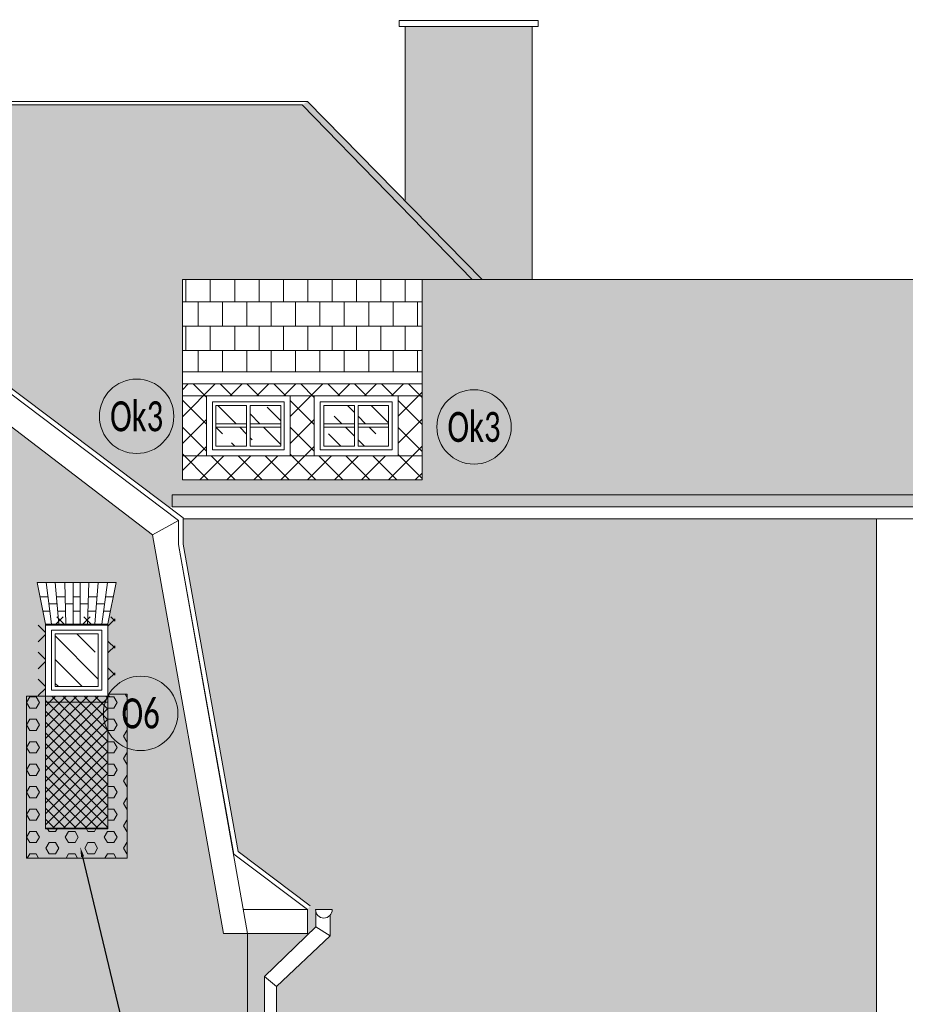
# Model space of a CAD drawing. Header units: millimetres. Extents: x 284606 to 569416, y -192995 to -95103.
# Tile 154 of 178: x 304715 to 305453, y -98427 to -97606. Entities that reach past the tile are written whole.
import ezdxf
from ezdxf import colors
from ezdxf.entities.mleader import LeaderData, LeaderLine
from ezdxf.enums import TextEntityAlignment as Align
from ezdxf.math import Vec2, Vec3

# ---------------------------------------------------------------- set-up
doc = ezdxf.new("R2010")
doc.units = ezdxf.units.MM
doc.layers.get('0').update_dxf_attribs({"lineweight": 0})
for name, color, linetype, lineweight in [('!STR_Elewacje 0.15', 10, 'Continuous', 15), ('!STR_Konstrukcja 0.20', 200, 'Continuous', 20), ('!STR_Kreskowanie', 253, 'Continuous', 5), ('!STR_Ocieplenie 0.05', 1, 'Continuous', 5), ('!STR_Opisy 0.09', 8, 'Continuous', 9), ('!STR_Stolarka okienna', 72, 'Continuous', 15), ('!STR_Wymiarowanie', 254, 'Continuous', 9), ('EKO Opisy 0.09', 8, 'Continuous', 9)]:
    doc.layers.add(name, color=color, linetype=linetype, lineweight=lineweight)
doc.layers.add('!STR_Kreskowanie ścian', color=7, linetype='Continuous', lineweight=5, true_color=0xa6a6a6)
doc.styles.add('EKO 1-10', font='romans.shx', dxfattribs={"width": 0.8, "height": 15})
doc.styles.add('EKO CM 1-50', font='calibri.ttf', dxfattribs={"width": 0.8, "height": 12.5})
doc.styles.add('j-romans', font='romans.shx', dxfattribs={"width": 0.7})
doc.dimstyles.new('EKO wymiar 1-10', dxfattribs={"dimtxt": 15, "dimasz": 8, "dimexe": 15, "dimexo": 15, "dimgap": 5, "dimtad": 1, "dimdec": 0, "dimtxsty": 'EKO 1-10', "dimblk": 'ARCHTICK', "dimcen": 10, "dimdle": 15, "dimclrd": 256, "dimclre": 256, "dimclrt": 256, "dimazin": 2, "dimtfac": 1, "dimtdec": 0, "dimtmove": 2, "dimatfit": 3, "dimldrblk": 'ARCHTICK', "dimfxl": 15, "dimfxlon": 1, "dimlwd": -1, "dimlwe": -1, "dimarcsym": 0})
pattern_1 = [(0, (11300.432, 0), (0, 8.128), []), (90, (11300.432, 0), (-8.128, 8.128), [8.128, -8.128])]
pattern_2 = [(0, (11300.432, 0), (0, 20.32), []), (90, (11300.432, 0), (-10.16, 20.32), [20.32, -20.32])]

# ---------------------------------------------------------------- blocks, each defined once
blk = doc.blocks.new('_ArchTick')
at = {"color": 0, "linetype": 'ByBlock', "const_width": 0.15}
blk.add_lwpolyline([(-0.5, -0.5), (0.5, 0.5)], dxfattribs=at)
blk = doc.blocks.new('*D547')
at = {"layer": '!STR_Wymiarowanie', "ltscale": 1.5, "transparency": 16777216}
for p, q in [((305483.49, -98692.57), (305483.49, -98006.75)), ((305468.49, -98021.75), (305498.49, -98021.75)), ((305468.49, -98677.57), (305498.49, -98677.57))]:
    blk.add_line(p, q, dxfattribs=at)
at = {"layer": 'Defpoints', "color": 0, "ltscale": 1.5, "transparency": 16777216}
for p in [(305396.72, -98021.75), (305483.49, -98021.75), (305435.12, -98677.57)]:
    blk.add_point(p, dxfattribs=at)
at = {"layer": '!STR_Wymiarowanie', "ltscale": 1.5, "transparency": 16777216, "xscale": 8, "yscale": 8, "zscale": 8}
for p, rotation in [((305483.49, -98021.75), 90), ((305483.49, -98677.57), 270)]:
    blk.add_blockref('_ArchTick', p, dxfattribs=dict(at, rotation=rotation))
at = {"layer": '!STR_Wymiarowanie', "ltscale": 1.5, "transparency": 16777216, "insert": (305470.99, -98349.66), "char_height": 15, "attachment_point": 5, "rotation": 90, "style": 'EKO 1-10'}
blk.add_mtext('656', dxfattribs=at)
blk = doc.blocks.new('KÓLKO')
at = {"layer": '!STR_Opisy 0.09'}
blk.add_circle((0, -15.51), 15.51, dxfattribs=at)
at = {"layer": '!STR_Opisy 0.09', "style": 'EKO 1-10', "width": 0.8}
blk.add_attdef('NR', text='', height=15, dxfattribs=at).set_placement((0, -15.51), align=Align.MIDDLE_CENTER)

msp = doc.modelspace()

# ---------------------------------------------------------------- hatches: boundary and pattern name
at = {"layer": '!STR_Kreskowanie', "ltscale": 0.3}
h = msp.add_hatch(dxfattribs=at)
h.set_pattern_fill('GOST_WOOD', color=256, scale=7, angle=45)
h.set_pattern_definition([(135, (11383.66, 2370.476), (29.698485, 29.698485), [70, -14]), (135, (11403.46, 2370.476), (29.698485, 29.698485), [42, -10.5, 21, -10.5]), (135, (11428.21, 2365.526), (29.698485, 29.698485), [70, -14])])
h.paths.add_polyline_path([(304906.84, -97927.29), (304932.34, -97927.29), (304932.34, -97942.41), (304906.84, -97942.41)])
h.paths.add_polyline_path([(304878.34, -97927.29), (304903.84, -97927.29), (304903.84, -97942.41), (304878.34, -97942.41)])
h.paths.add_polyline_path([(304878.34, -97945.41), (304903.84, -97945.41), (304903.84, -97961.29), (304878.34, -97961.29)])
h.paths.add_polyline_path([(304906.84, -97945.41), (304932.34, -97945.41), (304932.34, -97961.29), (304906.84, -97961.29)])
h = msp.add_hatch(dxfattribs=at)
h.set_pattern_fill('GOST_WOOD', color=256, scale=7, angle=45)
h.set_pattern_definition([(135, (11293.66, 2370.476), (29.698485, 29.698485), [70, -14]), (135, (11313.46, 2370.476), (29.698485, 29.698485), [42, -10.5, 21, -10.5]), (135, (11338.21, 2365.526), (29.698485, 29.698485), [70, -14])])
h.paths.add_polyline_path([(304996.84, -97927.29), (305022.34, -97927.29), (305022.34, -97942.41), (304996.84, -97942.41)])
h.paths.add_polyline_path([(304968.34, -97927.29), (304993.84, -97927.29), (304993.84, -97942.41), (304968.34, -97942.41)])
h.paths.add_polyline_path([(304968.34, -97945.41), (304993.84, -97945.41), (304993.84, -97961.29), (304968.34, -97961.29)])
h.paths.add_polyline_path([(304996.84, -97945.41), (305022.34, -97945.41), (305022.34, -97961.29), (304996.84, -97961.29)])
h = msp.add_hatch(dxfattribs=at)
h.set_pattern_fill('GOST_WOOD', color=256, scale=7, angle=45)
h.set_pattern_definition([(135, (12514.677, 317.642), (29.698485, 29.698485), [70, -14]), (135, (12534.476, 317.642), (29.698485, 29.698485), [42, -10.5, 21, -10.5]), (135, (12559.225, 312.693), (29.698485, 29.698485), [70, -14])])
h.paths.add_polyline_path([(304780.23, -98117.69), (304744.23, -98117.69), (304744.23, -98161.69), (304780.23, -98161.69)])
at = {"layer": '!STR_Kreskowanie ścian', "ltscale": 0.3}
h = msp.add_hatch(dxfattribs=at)
h.set_pattern_fill('AR-B816', color=256, scale=0.04)
h.set_pattern_definition(pattern_1)
h.paths.add_polyline_path([(298643.56, -97608.54), (298603.56, -97608.54), (298603.56, -97683.22), (298618.2, -97673.82), (298643.56, -97690.1)])
h.paths.add_polyline_path([(300035.97, -97608.54), (299929.97, -97608.54), (299929.97, -97853.66), (300035.97, -97753.27)])
h.paths.add_polyline_path([(300522.43, -97608.54), (300367.97, -97608.54), (300367.97, -97673.82), (300522.43, -97673.82)])
h.paths.add_polyline_path([(301048.54, -97608.54), (300882.95, -97608.54), (300882.95, -97673.82), (301048.54, -97673.82)])
h.paths.add_polyline_path([(301282.12, -97608.54), (301104.6, -97608.54), (301104.6, -97714.74), (301282.12, -97886.54)])
h.paths.add_polyline_path([(302551.7, -97608.54), (302511.7, -97608.54), (302511.7, -97690.09), (302537.06, -97673.82), (302551.7, -97683.22)])
h.paths.add_polyline_path([(303967.47, -97605.54), (303789.95, -97605.54), (303789.95, -97840.33), (303967.47, -97707.29)])
h.paths.add_polyline_path([(304189.12, -97605.54), (304023.53, -97605.54), (304023.53, -97673.82), (304189.12, -97673.82)])
h.paths.add_polyline_path([(304704.09, -97605.54), (304549.64, -97605.54), (304549.64, -97673.82), (304704.09, -97673.82)])
h.paths.add_polyline_path([(305142.09, -97611.34), (305036.09, -97611.34), (305036.09, -97756.83), (305100.27, -97822.18), (305142.09, -97822.18)])
at = {"layer": '!STR_Kreskowanie ścian', "ltscale": 1.5}
h = msp.add_hatch(dxfattribs=at)
h.set_pattern_fill('AR-B88', color=256, scale=0.1)
h.set_pattern_definition(pattern_2)
h.paths.add_polyline_path([(303667.43, -98086.69), (303654.23, -98086.69), (303654.23, -98076.69), (303667.43, -98076.69), (303667.43, -98022.99), (303554.48, -98022.99), (303529.9, -98299.76), (303667.43, -98299.76)])
h.paths.add_polyline_path([(303529.9, -98299.76), (303529.76, -98301.37), (303473.81, -98347.53), (303952.13, -98347.53), (304013.41, -98301.33), (304013.69, -98299.76)])
h.paths.add_polyline_path([(303905.21, -98086.69), (303893.29, -98086.69), (303893.29, -98076.69), (303905.21, -98076.69), (303905.21, -98022.99), (303796.43, -98022.99), (303796.43, -98076.69), (303811.5, -98076.69), (303811.5, -98086.69), (303796.43, -98086.69), (303796.43, -98299.76), (303905.21, -98299.76)])
h.paths.add_polyline_path([(304055.62, -98042.8), (304055.62, -98022.99), (303993.21, -98022.99), (303993.21, -98076.69), (304008.29, -98076.69), (304008.29, -98086.69), (303993.21, -98086.69), (303993.21, -98299.76), (304008.86, -98299.76), (304009.74, -98299.1)])
h.paths.add_polyline_path([(304453.35, -97721.62), (304055.62, -98020.79), (304055.62, -98022.99), (303993.21, -98022.99), (303993.21, -98076.69), (304008.29, -98076.69), (304008.29, -98086.69), (303893.29, -98086.69), (303893.29, -98076.69), (303905.21, -98076.69), (303905.21, -98022.99), (303796.43, -98022.99), (303796.43, -98076.69), (303811.5, -98076.69), (303811.5, -98086.69), (303654.23, -98086.69), (303654.23, -98076.69), (303667.43, -98076.69), (303667.43, -98022.99), (303553.45, -98022.99), (304016.39, -97676.62), (304950.32, -97676.62), (304954.58, -97673.82), (304954.58, -97673.82), (305100.27, -97822.18), (305479.12, -97822.18), (305479.12, -98001.75), (305494.61, -98001.75), (305494.61, -98011.75), (304839.05, -98011.75)])
h.paths.add_polyline_path([(304850.34, -97899.29), (304850.34, -97822.18), (305050.34, -97822.18), (305050.34, -97899.29), (305050.34, -97909.29), (305050.34, -97989.29), (304850.34, -97989.29)], flags=16)
h.paths.add_polyline_path([(304850.34, -97919.29), (304870.34, -97919.29), (304940.34, -97919.29), (304960.34, -97919.29), (305050.34, -97919.29), (305050.34, -97969.29), (305030.34, -97969.29), (304850.34, -97969.29)], flags=0)
h.paths.add_polyline_path([(304875.34, -97924.29), (304935.34, -97924.29), (304935.34, -97964.29), (304875.34, -97964.29)], flags=0)
h.paths.add_polyline_path([(304878.34, -97927.29), (304903.84, -97927.29), (304903.84, -97961.29), (304878.34, -97961.29)], flags=0)
h.paths.add_polyline_path([(304906.84, -97927.29), (304932.34, -97927.29), (304932.34, -97961.29), (304906.84, -97961.29)], flags=0)
h.paths.add_polyline_path([(304960.34, -97919.29), (305030.34, -97919.29), (305030.34, -97969.29), (304960.34, -97969.29)], flags=0)
h.paths.add_polyline_path([(304965.34, -97924.29), (305025.34, -97924.29), (305025.34, -97964.29), (304965.34, -97964.29)], flags=0)
h.paths.add_polyline_path([(304968.34, -97927.29), (304993.84, -97927.29), (304993.84, -97961.29), (304968.34, -97961.29)], flags=0)
h.paths.add_polyline_path([(304996.84, -97927.29), (305022.34, -97927.29), (305022.34, -97961.29), (304996.84, -97961.29)], flags=0)
at = {"layer": '!STR_Kreskowanie ścian', "ltscale": 0.3}
h = msp.add_hatch(dxfattribs=at)
h.set_pattern_fill('AR-B816', color=256, scale=0.04)
h.set_pattern_definition(pattern_1)
edge = h.paths.add_edge_path()
edge.add_line((305429.12, -98021.75), (304851.08, -98021.75))
edge.add_line((304851.08, -98021.75), (304851.08, -98042.8))
edge.add_line((304851.08, -98042.8), (304896.96, -98299.1))
edge.add_line((304896.96, -98299.1), (304956.98, -98344.33))
edge.add_line((304956.98, -98344.33), (304954.57, -98347.53))
edge.add_line((304954.57, -98347.53), (304954.57, -98368.94))
edge.add_line((304954.57, -98368.94), (304961.7, -98362.08))
edge.add_line((304961.7, -98362.08), (304961.7, -98349.72))
edge.add_arc((304968.37, -98347.61), 7, 180, 197.58605, ccw=False)
edge.add_line((304961.37, -98347.61), (304975.37, -98347.61))
edge.add_arc((304968.37, -98347.61), 7, -40.44567, 0, ccw=False)
edge.add_line((304973.7, -98352.15), (304973.7, -98369.54))
edge.add_line((304973.7, -98369.54), (304928.85, -98411.77))
edge.add_line((304928.85, -98411.77), (304928.41, -98677.57))
edge.add_line((304928.41, -98677.57), (305429.12, -98677.57))
edge.add_line((305429.12, -98677.57), (305429.12, -98021.75))
h.paths.add_polyline_path([(304954.57, -98368.94), (304954.57, -98367.53), (304904.57, -98367.53), (304904.57, -98677.57), (304918.41, -98677.57), (304918.87, -98403.31)], flags=17)
h.paths.add_polyline_path([(305435.12, -98689.57), (304928.39, -98689.57), (304928.29, -98755.07), (305435.12, -98767.65)])
h.paths.add_polyline_path([(304910.57, -98689.57), (304653.12, -98689.57), (304648.57, -98712.5), (304648.57, -98754.63), (304910.57, -98754.63)])
h.paths.add_polyline_path([(304568.79, -98712.5), (304563.64, -98689.57), (304477.39, -98689.57), (304472.85, -98712.5), (304472.85, -98754.63), (304568.79, -98754.63)])
h.paths.add_polyline_path([(304393.06, -98712.5), (304387.92, -98689.57), (304261.59, -98689.57), (304261.59, -98746.63), (304151.81, -98746.63), (304151.81, -98689.57), (303996.13, -98689.57), (303996.13, -98754.63), (304393.06, -98754.63)])
h.paths.add_polyline_path([(304002.13, -98367.53), (303952.13, -98367.53), (303518.78, -98367.53), (303518.78, -98677.57), (304002.13, -98677.57)])
h.paths.add_polyline_path([(303784.93, -98622.33), (303678.93, -98622.33), (303678.93, -98597.33), (303678.93, -98427.33), (303668.96, -98392.41), (303794.9, -98392.41), (303784.93, -98427.33), (303784.93, -98597.33)], flags=16)
h.paths.add_polyline_path([(303779.93, -98592.33), (303734.93, -98592.33), (303683.93, -98592.33), (303683.93, -98432.33), (303779.93, -98432.33)], flags=0)
h.paths.add_polyline_path([(303776.93, -98589.33), (303737.93, -98589.33), (303737.93, -98488.33), (303776.93, -98488.33)], flags=0)
h.paths.add_polyline_path([(303923.21, -98487.33), (303923.21, -98427.33), (303916.25, -98392.41), (303982.17, -98392.41), (303975.21, -98427.05), (303975.21, -98487.33)], flags=16)
h.paths.add_polyline_path([(303928.21, -98482.33), (303928.21, -98432.33), (303970.21, -98432.33), (303970.21, -98480.33), (303970.21, -98482.33)], flags=0)
h.paths.add_polyline_path([(303931.21, -98479.33), (303931.21, -98435.33), (303967.21, -98435.33), (303967.21, -98479.33)], flags=0)
h.paths.add_polyline_path([(303726.93, -98589.33), (303686.93, -98589.33), (303686.93, -98488.33), (303726.93, -98488.33)], flags=0)
h.paths.add_polyline_path([(303776.93, -98477.33), (303737.93, -98477.33), (303737.93, -98435.33), (303776.93, -98435.33)], flags=0)
h.paths.add_polyline_path([(303932.33, -98404.41), (303939.56, -98404.41), (303939.73, -98410.41), (303946.21, -98410.41), (303946.21, -98404.41), (303952.21, -98404.41), (303952.21, -98410.41), (303958.7, -98410.41), (303958.87, -98404.41), (303966.09, -98404.41), (303965.11, -98416.41), (303958.53, -98416.41), (303958.7, -98410.41), (303952.21, -98410.41), (303952.21, -98416.41), (303946.21, -98416.41), (303946.21, -98410.41), (303939.73, -98410.41), (303939.9, -98416.41), (303933.32, -98416.41)], flags=0)
h.paths.add_polyline_path([(303726.93, -98477.33), (303686.93, -98477.33), (303686.93, -98435.33), (303726.93, -98435.33)], flags=0)
h.paths.add_polyline_path([(303775.09, -98416.41), (303767.6, -98416.41), (303768.79, -98410.41), (303761.83, -98410.41), (303760.98, -98416.41), (303754.86, -98416.41), (303755.65, -98410.41), (303748.82, -98410.41), (303748.33, -98416.41), (303741.74, -98416.41), (303741.91, -98410.41), (303735.43, -98410.41), (303735.43, -98416.41), (303729.43, -98416.41), (303729.43, -98410.41), (303722.94, -98410.41), (303723.12, -98416.41), (303716.53, -98416.41), (303716.04, -98410.41), (303709.21, -98410.41), (303709.99, -98416.41), (303703.88, -98416.41), (303703.03, -98410.41), (303696.07, -98410.41), (303697.26, -98416.41), (303689.77, -98416.41), (303686.85, -98404.41), (303694.88, -98404.41), (303696.07, -98410.41), (303703.03, -98410.41), (303702.17, -98404.41), (303708.42, -98404.41), (303709.21, -98410.41), (303716.04, -98410.41), (303715.55, -98404.41), (303722.77, -98404.41), (303722.94, -98410.41), (303729.43, -98410.41), (303729.43, -98404.41), (303735.43, -98404.41), (303735.43, -98410.41), (303741.91, -98410.41), (303742.09, -98404.41), (303749.31, -98404.41), (303748.82, -98410.41), (303755.65, -98410.41), (303756.44, -98404.41), (303762.68, -98404.41), (303761.83, -98410.41), (303768.79, -98410.41), (303769.98, -98404.41), (303778.01, -98404.41)], flags=0)
h.paths.add_polyline_path([(303996.13, -98689.57), (303772.61, -98689.57), (303768.06, -98712.5), (303768.06, -98749.37), (303996.13, -98754.63)])
h.paths.add_polyline_path([(303683.13, -98689.57), (303512.78, -98689.57), (303512.78, -98743.63), (303518.78, -98743.63), (303688.28, -98747.54), (303688.28, -98712.5)])
h.paths.add_polyline_path([(304151.81, -98536.45), (304261.59, -98536.45), (304261.59, -98677.57), (304904.57, -98677.57), (304904.57, -98367.53), (304884.57, -98367.53), (304825.45, -98035.21), (304453.35, -97750.61), (304081.56, -98033.67), (304022.13, -98367.53), (304002.13, -98367.53), (304002.13, -98677.57), (304151.81, -98677.57)])
h.paths.add_polyline_path([(304160.2, -98461.45), (304160.2, -98436.45), (304160.2, -98266.45), (304150.23, -98231.52), (304263.17, -98231.52), (304253.2, -98266.45), (304253.2, -98436.45), (304253.2, -98461.45)], flags=16)
h.paths.add_polyline_path([(304165.2, -98431.45), (304165.2, -98271.45), (304248.2, -98271.45), (304248.2, -98431.45), (304209.2, -98431.45)], flags=0)
h.paths.add_polyline_path([(304168.2, -98428.45), (304168.2, -98327.45), (304201.2, -98327.45), (304201.2, -98428.45)], flags=0)
h.paths.add_polyline_path([(304212.2, -98428.45), (304212.2, -98327.45), (304245.2, -98327.45), (304245.2, -98428.45)], flags=0)
h.paths.add_polyline_path([(304168.2, -98316.45), (304168.2, -98274.45), (304201.2, -98274.45), (304201.2, -98316.45)], flags=0)
h.paths.add_polyline_path([(304212.2, -98316.45), (304212.2, -98274.45), (304245.2, -98274.45), (304245.2, -98316.45)], flags=0)
h.paths.add_polyline_path([(304410.71, -98597.33), (304410.71, -98427.33), (304403.75, -98392.41), (304469.67, -98392.41), (304462.71, -98427.05), (304462.71, -98597.33), (304462.71, -98622.33), (304410.71, -98622.33)], flags=16)
h.paths.add_polyline_path([(304161.12, -98243.52), (304169.16, -98243.52), (304170.34, -98249.52), (304177.3, -98249.52), (304176.45, -98243.52), (304182.69, -98243.52), (304183.48, -98249.52), (304190.31, -98249.52), (304189.82, -98243.52), (304197.05, -98243.52), (304197.22, -98249.52), (304203.7, -98249.52), (304203.7, -98243.52), (304209.7, -98243.52), (304209.7, -98249.52), (304216.19, -98249.52), (304216.36, -98243.52), (304223.58, -98243.52), (304223.09, -98249.52), (304229.92, -98249.52), (304230.71, -98243.52), (304236.96, -98243.52), (304236.11, -98249.52), (304243.06, -98249.52), (304244.25, -98243.52), (304252.28, -98243.52), (304249.36, -98255.52), (304241.87, -98255.52), (304243.06, -98249.52), (304236.11, -98249.52), (304235.25, -98255.52), (304229.14, -98255.52), (304229.92, -98249.52), (304223.09, -98249.52), (304222.6, -98255.52), (304216.01, -98255.52), (304216.19, -98249.52), (304209.7, -98249.52), (304209.7, -98255.52), (304203.7, -98255.52), (304203.7, -98249.52), (304197.22, -98249.52), (304197.39, -98255.52), (304190.81, -98255.52), (304190.31, -98249.52), (304183.48, -98249.52), (304184.27, -98255.52), (304178.15, -98255.52), (304177.3, -98249.52), (304170.34, -98249.52), (304171.53, -98255.52), (304164.04, -98255.52)], flags=0)
h.paths.add_polyline_path([(304415.71, -98592.33), (304415.71, -98432.33), (304457.71, -98432.33), (304457.71, -98480.33), (304457.71, -98592.33)], flags=0)
h.paths.add_polyline_path([(304418.71, -98589.33), (304418.71, -98435.33), (304454.71, -98435.33), (304454.71, -98589.33)], flags=0)
h.paths.add_polyline_path([(304419.83, -98404.41), (304427.06, -98404.41), (304427.23, -98410.41), (304433.71, -98410.41), (304433.71, -98404.41), (304439.71, -98404.41), (304439.71, -98410.41), (304446.2, -98410.41), (304446.37, -98404.41), (304453.59, -98404.41), (304452.61, -98416.41), (304446.03, -98416.41), (304446.2, -98410.41), (304439.71, -98410.41), (304439.71, -98416.41), (304433.71, -98416.41), (304433.71, -98410.41), (304427.23, -98410.41), (304427.4, -98416.41), (304420.82, -98416.41)], flags=0)
h.paths.add_polyline_path([(304160.7, -98180.87), (304160.7, -98154.87), (304184.7, -98154.87), (304184.7, -98180.87)], flags=16)
h.paths.add_polyline_path([(304234.7, -98180.87), (304234.7, -98154.87), (304258.7, -98154.87), (304258.7, -98180.87)], flags=16)
h.paths.add_polyline_path([(304160.7, -98131.71), (304160.7, -98106.71), (304160.7, -98041.71), (304152.73, -98021.78), (304265.67, -98021.78), (304258.7, -98041.71), (304258.7, -98106.71), (304258.7, -98131.71)], flags=16)
h.paths.add_polyline_path([(304559.44, -98597.33), (304559.44, -98427.33), (304549.47, -98392.41), (304675.41, -98392.41), (304665.44, -98427.33), (304665.44, -98597.33), (304665.44, -98622.33), (304559.44, -98622.33)], flags=16)
h.paths.add_polyline_path([(304564.44, -98592.33), (304564.44, -98432.33), (304660.44, -98432.33), (304660.44, -98592.33), (304615.44, -98592.33)], flags=0)
h.paths.add_polyline_path([(304567.44, -98589.33), (304567.44, -98488.33), (304607.44, -98488.33), (304607.44, -98589.33)], flags=0)
h.paths.add_polyline_path([(304165.7, -98101.71), (304165.7, -98046.71), (304253.7, -98046.71), (304253.7, -98101.71)], flags=0)
h.paths.add_polyline_path([(304168.7, -98098.71), (304168.7, -98049.71), (304204.2, -98049.71), (304204.2, -98098.71)], flags=0)
h.paths.add_polyline_path([(304567.44, -98477.33), (304567.44, -98435.33), (304607.44, -98435.33), (304607.44, -98477.33)], flags=0)
h.paths.add_polyline_path([(304215.2, -98098.71), (304215.2, -98049.71), (304250.7, -98049.71), (304250.7, -98098.71)], flags=0)
h.paths.add_polyline_path([(304567.36, -98404.41), (304575.39, -98404.41), (304576.58, -98410.41), (304583.54, -98410.41), (304582.68, -98404.41), (304588.93, -98404.41), (304589.72, -98410.41), (304596.55, -98410.41), (304596.06, -98404.41), (304603.28, -98404.41), (304603.46, -98410.41), (304609.94, -98410.41), (304609.94, -98404.41), (304615.94, -98404.41), (304615.94, -98410.41), (304622.42, -98410.41), (304622.6, -98404.41), (304629.82, -98404.41), (304629.33, -98410.41), (304636.16, -98410.41), (304636.95, -98404.41), (304643.2, -98404.41), (304642.34, -98410.41), (304649.3, -98410.41), (304650.49, -98404.41), (304658.52, -98404.41), (304655.6, -98416.41), (304648.11, -98416.41), (304649.3, -98410.41), (304642.34, -98410.41), (304641.49, -98416.41), (304635.37, -98416.41), (304636.16, -98410.41), (304629.33, -98410.41), (304628.84, -98416.41), (304622.25, -98416.41), (304622.42, -98410.41), (304615.94, -98410.41), (304615.94, -98416.41), (304609.94, -98416.41), (304609.94, -98410.41), (304603.46, -98410.41), (304603.63, -98416.41), (304597.04, -98416.41), (304596.55, -98410.41), (304589.72, -98410.41), (304590.51, -98416.41), (304584.39, -98416.41), (304583.54, -98410.41), (304576.58, -98410.41), (304577.77, -98416.41), (304570.28, -98416.41)], flags=0)
h.paths.add_polyline_path([(304618.44, -98589.33), (304618.44, -98488.33), (304657.44, -98488.33), (304657.44, -98589.33)], flags=0)
h.paths.add_polyline_path([(304618.44, -98477.33), (304618.44, -98435.33), (304657.44, -98435.33), (304657.44, -98477.33)], flags=0)
h.paths.add_polyline_path([(304559.44, -98304.69), (304559.44, -98279.69), (304559.44, -98109.69), (304549.47, -98074.76), (304675.41, -98074.76), (304665.44, -98109.69), (304665.44, -98279.69), (304665.44, -98304.69)], flags=16)
h.paths.add_polyline_path([(304564.44, -98274.69), (304564.44, -98114.69), (304659.94, -98114.69), (304659.94, -98274.69)], flags=0)
h.paths.add_polyline_path([(304567.44, -98271.69), (304567.44, -98117.69), (304656.94, -98117.69), (304656.94, -98271.69)], flags=0)
h.paths.add_polyline_path([(304380.13, -98012.93), (304380.13, -97914.93), (304368.12, -97880), (304437.14, -97880), (304425.13, -97914.93), (304425.13, -98012.93)], flags=16)
h.paths.add_polyline_path([(304495.13, -98012.93), (304495.13, -97914.93), (304483.12, -97880), (304552.14, -97880), (304540.13, -97914.93), (304540.13, -98012.93)], flags=16)
h.paths.add_polyline_path([(304567.36, -98086.76), (304575.39, -98086.76), (304576.58, -98092.76), (304583.54, -98092.76), (304582.68, -98086.76), (304588.93, -98086.76), (304589.72, -98092.76), (304596.55, -98092.76), (304596.06, -98086.76), (304603.28, -98086.76), (304603.46, -98092.76), (304609.94, -98092.76), (304609.94, -98086.76), (304615.94, -98086.76), (304615.94, -98092.76), (304622.42, -98092.76), (304622.6, -98086.76), (304629.82, -98086.76), (304629.33, -98092.76), (304636.16, -98092.76), (304636.95, -98086.76), (304643.2, -98086.76), (304642.34, -98092.76), (304649.3, -98092.76), (304650.49, -98086.76), (304658.52, -98086.76), (304655.6, -98098.76), (304648.11, -98098.76), (304649.3, -98092.76), (304642.34, -98092.76), (304641.49, -98098.76), (304635.37, -98098.76), (304636.16, -98092.76), (304629.33, -98092.76), (304628.84, -98098.76), (304622.25, -98098.76), (304622.42, -98092.76), (304615.94, -98092.76), (304615.94, -98098.76), (304609.94, -98098.76), (304609.94, -98092.76), (304603.46, -98092.76), (304603.63, -98098.76), (304597.04, -98098.76), (304596.55, -98092.76), (304589.72, -98092.76), (304590.51, -98098.76), (304584.39, -98098.76), (304583.54, -98092.76), (304576.58, -98092.76), (304577.77, -98098.76), (304570.28, -98098.76)], flags=0)
h.paths.add_polyline_path([(304736.23, -98169.69), (304736.23, -98109.69), (304729.27, -98074.76), (304795.18, -98074.76), (304788.23, -98109.41), (304788.23, -98169.69)], flags=16)
h.paths.add_polyline_path([(304741.23, -98164.69), (304741.23, -98114.69), (304783.23, -98114.69), (304783.23, -98162.69), (304783.23, -98164.69)], flags=0)
h.paths.add_polyline_path([(304744.23, -98161.69), (304744.23, -98117.69), (304780.23, -98117.69), (304780.23, -98161.69)], flags=0)
h.paths.add_polyline_path([(304745.34, -98086.76), (304752.57, -98086.76), (304752.74, -98092.76), (304759.23, -98092.76), (304759.23, -98086.76), (304765.23, -98086.76), (304765.23, -98092.76), (304771.71, -98092.76), (304771.88, -98086.76), (304779.11, -98086.76), (304778.12, -98098.76), (304771.54, -98098.76), (304771.71, -98092.76), (304765.23, -98092.76), (304765.23, -98098.76), (304759.23, -98098.76), (304759.23, -98092.76), (304752.74, -98092.76), (304752.91, -98098.76), (304746.33, -98098.76)], flags=0)
at = {"layer": '!STR_Kreskowanie ścian', "ltscale": 1.5}
h = msp.add_hatch(dxfattribs=at)
h.set_pattern_fill('AR-B88', color=256, scale=0.1)
h.set_pattern_definition(pattern_2)
h.paths.add_polyline_path([(305050.34, -97822.18), (304850.34, -97822.18), (304850.34, -97899.29), (305050.34, -97899.29)])
at = {"layer": '!STR_Ocieplenie 0.05', "lineweight": 5, "ltscale": 0.3, "true_color": 0xa3d425}
h = msp.add_hatch(dxfattribs=at)
h.set_pattern_fill('ANSI37', color=62, scale=5)
h.paths.add_polyline_path([(305050.34, -97909.29), (304850.34, -97909.29), (304850.34, -97919.29), (305050.34, -97919.29)])
h.paths.add_polyline_path([(304960.34, -97919.29), (304940.34, -97919.29), (304940.34, -97969.29), (304960.34, -97969.29)])
h.paths.add_polyline_path([(305050.34, -97969.29), (304850.34, -97969.29), (304850.34, -97989.29), (305050.34, -97989.29)])
h.paths.add_polyline_path([(305050.34, -97919.29), (305030.34, -97919.29), (305030.34, -97969.29), (305050.34, -97969.29)])
h.paths.add_polyline_path([(304870.34, -97919.29), (304850.34, -97919.29), (304850.34, -97969.29), (304870.34, -97969.29)])
h.paths.add_polyline_path([(303778.43, -98086.69), (303685.43, -98086.69), (303685.43, -98109.69), (303778.43, -98109.69)])
h.paths.add_polyline_path([(303796.43, -98086.69), (303778.43, -98086.69), (303778.43, -98299.76), (303796.43, -98299.76)])
h.paths.add_polyline_path([(303685.43, -98086.69), (303667.43, -98086.69), (303667.43, -98299.76), (303685.43, -98299.76)])
h.paths.add_polyline_path([(303778.43, -98279.69), (303685.43, -98279.69), (303685.43, -98299.76), (303778.43, -98299.76)])
h.paths.add_polyline_path([(303975.21, -98279.69), (303923.21, -98279.69), (303923.21, -98299.76), (303975.21, -98299.76)])
h.paths.add_polyline_path([(303993.21, -98086.69), (303975.21, -98086.69), (303975.21, -98299.76), (303993.21, -98299.76)])
h.paths.add_polyline_path([(303975.21, -98086.69), (303923.21, -98086.69), (303923.21, -98109.69), (303975.21, -98109.69)])
h.paths.add_polyline_path([(303923.21, -98086.69), (303905.21, -98086.69), (303905.21, -98299.76), (303923.21, -98299.76)])
at = {"layer": '!STR_Ocieplenie 0.05', "lineweight": 5, "ltscale": 0.3, "true_color": 0x387fc2}
h = msp.add_hatch(dxfattribs=at)
h.set_pattern_fill('ANSI37', color=145, scale=5)
h.set_pattern_definition([(45, (6749.704, 4145.273), (-11.22532015, 11.22532015), []), (135, (6749.704, 4145.273), (-11.22532015, -11.22532015), [])])
h.paths.add_polyline_path([(304794.19, -98103.56), (304730.19, -98103.56), (304730.19, -98170.54), (304736.23, -98170.54), (304736.23, -98109.69), (304788.23, -98109.69), (304788.23, -98169.79), (304794.19, -98169.79)])
at = {"layer": '!STR_Ocieplenie 0.05', "lineweight": 5, "ltscale": 0.3, "true_color": 0xb740bf}
h = msp.add_hatch(dxfattribs=at)
h.set_pattern_fill('HEX', color=203, scale=1.7)
h.set_pattern_definition([(0, (1550.838, 832.953), (0, 9.34874424), [5.3975, -10.795]), (120, (1550.838, 832.953), (-8.09625, -4.67437212), [5.3975, -10.795]), (60, (1556.236, 832.953), (-8.09625, 4.67437212), [5.3975, -10.795])])
h.paths.add_polyline_path([(304804.21, -98167.94), (304788.23, -98167.94), (304788.23, -98279.69), (304736.23, -98279.69), (304736.23, -98169.69), (304720.24, -98169.69), (304720.24, -98304.69), (304736.23, -98304.69), (304788.23, -98304.69), (304804.21, -98304.69)])
at = {"layer": '!STR_Ocieplenie 0.05', "ltscale": 1.5, "true_color": 0xf00000}
h = msp.add_hatch(dxfattribs=at)
h.set_pattern_fill('ANSI37', color=1, scale=2, angle=-90)
h.set_pattern_definition([(315, (513596.8166, 500210.254), (4.49012806, 4.49012806), []), (45, (513596.8166, 500210.254), (-4.49012806, 4.49012806), [])])
h.paths.add_polyline_path([(304788.16, -98279.69), (304788.16, -98169.69), (304736.16, -98169.69), (304736.16, -98279.69)])

# ---------------------------------------------------------------- linework, layer by layer
at = {"layer": '!STR_Elewacje 0.15', "ltscale": 1.5}
for p, q in [((304795.18, -98074.76), (304729.27, -98074.76)), ((304736.23, -98109.69), (304729.27, -98074.76)), ((304741.23, -98109.69), (304736.64, -98074.76)), ((304747.23, -98109.69), (304744.36, -98074.76)), ((304753.23, -98109.69), (304752.23, -98074.76)), ((304759.23, -98109.69), (304759.23, -98074.76)), ((304765.23, -98109.69), (304765.23, -98074.76)), ((304771.23, -98109.69), (304772.23, -98074.76)), ((304777.23, -98109.69), (304780.09, -98074.76)), ((304783.23, -98109.69), (304787.81, -98074.76)), ((304788.23, -98109.41), (304795.18, -98074.76)), ((304738.21, -98086.76), (304731.66, -98086.76)), ((304752.57, -98086.76), (304745.34, -98086.76)), ((304765.23, -98086.76), (304759.23, -98086.76)), ((304779.11, -98086.76), (304771.88, -98086.76)), ((304792.77, -98086.76), (304786.24, -98086.76)), ((304745.84, -98092.76), (304739, -98092.76)), ((304759.23, -98092.76), (304752.74, -98092.76)), ((304771.71, -98092.76), (304765.23, -98092.76)), ((304785.45, -98092.76), (304778.61, -98092.76)), ((304739.79, -98098.76), (304734.05, -98098.76)), ((304739.79, -98098.76), (304734.05, -98098.76)), ((304739.79, -98098.76), (304734.05, -98098.76)), ((304752.91, -98098.76), (304746.33, -98098.76)), ((304752.91, -98098.76), (304746.33, -98098.76)), ((304752.91, -98098.76), (304746.33, -98098.76)), ((304765.23, -98098.76), (304759.23, -98098.76)), ((304765.23, -98098.76), (304759.23, -98098.76)), ((304765.23, -98098.76), (304759.23, -98098.76)), ((304778.12, -98098.76), (304771.54, -98098.76)), ((304778.12, -98098.76), (304771.54, -98098.76)), ((304778.12, -98098.76), (304771.54, -98098.76)), ((304790.36, -98098.76), (304784.66, -98098.76)), ((304790.36, -98098.76), (304784.66, -98098.76)), ((304790.36, -98098.76), (304784.66, -98098.76)), ((304973.7, -98369.54), (304961.7, -98362.08)), ((304928.85, -98411.77), (304918.87, -98403.31))]:
    msp.add_line(p, q, dxfattribs=at)
for points in [[(304850.34, -97899.29), (305050.34, -97899.29), (305050.34, -97909.29), (304850.34, -97909.29)], [(304841.73, -98001.75), (305494.61, -98001.75), (305494.61, -98011.75), (304841.73, -98011.75)], [(304736.23, -98169.69), (304788.23, -98169.69), (304788.23, -98174.69), (304736.23, -98174.69)]]:
    msp.add_lwpolyline(points, close=True, dxfattribs=at)
for points in [[(304961.7, -98349.72), (304961.7, -98362.08), (304918.87, -98403.31)], [(304973.7, -98352.15), (304973.7, -98369.54), (304928.85, -98411.77)], [(304918.87, -98403.31), (304918.29, -98754.92), (304928.29, -98754.92), (304928.85, -98411.77)]]:
    msp.add_lwpolyline(points, dxfattribs=at)
at = {"layer": '!STR_Konstrukcja 0.20', "ltscale": 1.5}
for p, q in [((304012.13, -97673.82), (304954.58, -97673.82)), ((304950.32, -97676.62), (304016.39, -97676.62)), ((304850.34, -97822.18), (305479.12, -97822.18)), ((304850.34, -97919.29), (305050.34, -97919.29)), ((304851.08, -98021.75), (305479.12, -98021.75)), ((304847.08, -98023.14), (304825.45, -98035.21)), ((304825.45, -98035.21), (304884.57, -98367.53)), ((304847.08, -98043.14), (304904.57, -98367.53)), ((304954.57, -98347.53), (304893.29, -98301.33)), ((304901.16, -98347.53), (304954.57, -98347.53)), ((304954.57, -98347.53), (304954.57, -98367.53)), ((304904.57, -98367.53), (304884.57, -98367.53)), ((304904.57, -98367.53), (304954.57, -98367.53))]:
    msp.add_line(p, q, dxfattribs=at)
for points in [[(305031.09, -97611.34), (305147.09, -97611.34), (305147.09, -97606.34), (305031.09, -97606.34)], [(304850.34, -97899.29), (305050.34, -97899.29), (305050.34, -97822.18), (304850.34, -97822.18)], [(304850.34, -97899.29), (305050.34, -97899.29), (305050.34, -97989.29), (304850.34, -97989.29)], [(304850.34, -97919.29), (304870.34, -97919.29), (304870.34, -97969.29), (304850.34, -97969.29)], [(304940.34, -97919.29), (304960.34, -97919.29), (304960.34, -97969.29), (304940.34, -97969.29)], [(305030.34, -97919.29), (305050.34, -97919.29), (305050.34, -97969.29), (305030.34, -97969.29)]]:
    msp.add_lwpolyline(points, close=True, dxfattribs=at)
for points in [[(305142.09, -97822.18), (305142.09, -97611.34), (305036.09, -97611.34), (305036.09, -97756.07)], [(305092.1, -97822.18), (304950.32, -97676.62)], [(305100.27, -97822.18), (304954.58, -97673.82)], [(304956.98, -98344.33), (304896.96, -98299.1), (304851.08, -98042.8), (304851.08, -98020.79), (304453.35, -97721.62)], [(304954.57, -98347.53), (304893.29, -98301.33), (304847.08, -98043.14), (304847.08, -98023.14), (304453.35, -97725.92)], [(304825.45, -98035.21), (304453.35, -97750.61)], [(305429.12, -98021.75), (305429.12, -98677.57)], [(304904.57, -98677.57), (304904.57, -98367.16)]]:
    msp.add_lwpolyline(points, dxfattribs=at)
at = {"layer": '!STR_Kreskowanie ścian', "ltscale": 0.3}
msp.add_lwpolyline([(304736.16, -98110.31), (304788.16, -98110.31), (304788.16, -98280.31), (304736.16, -98280.31)], close=True, dxfattribs=at)
at = {"layer": '!STR_Ocieplenie 0.05', "ltscale": 1.5}
msp.add_line((304961.37, -98347.61), (304975.37, -98347.61), dxfattribs=at)
at = {"layer": '!STR_Ocieplenie 0.05', "color": 203, "lineweight": 5, "ltscale": 0.3, "true_color": 0xb740bf}
for points in [[(304736.23, -98279.69), (304736.23, -98169.69), (304720.24, -98169.69), (304720.24, -98304.69), (304736.23, -98304.69)], [(304788.23, -98304.69), (304804.21, -98304.69), (304804.21, -98167.94), (304788.23, -98167.94), (304788.23, -98279.69)], [(304788.23, -98279.69), (304736.23, -98279.69)], [(304736.23, -98304.69), (304788.23, -98304.69)]]:
    msp.add_lwpolyline(points, dxfattribs=at)
at = {"layer": '!STR_Ocieplenie 0.05', "ltscale": 1.5}
msp.add_arc((304968.37, -98347.61), 7, 180, 0, dxfattribs=at)
at = {"layer": '!STR_Stolarka okienna', "ltscale": 1.5}
for points in [[(304940.34, -97919.29), (304940.34, -97969.29), (304870.34, -97969.29), (304870.34, -97919.29)], [(305030.34, -97919.29), (305030.34, -97969.29), (304960.34, -97969.29), (304960.34, -97919.29)], [(304935.34, -97924.29), (304935.34, -97964.29), (304875.34, -97964.29), (304875.34, -97924.29)], [(304903.84, -97927.29), (304878.34, -97927.29), (304878.34, -97961.29), (304903.84, -97961.29)], [(304932.34, -97927.29), (304906.84, -97927.29), (304906.84, -97961.29), (304932.34, -97961.29)], [(305025.34, -97924.29), (305025.34, -97964.29), (304965.34, -97964.29), (304965.34, -97924.29)], [(304993.84, -97927.29), (304968.34, -97927.29), (304968.34, -97961.29), (304993.84, -97961.29)], [(305022.34, -97927.29), (304996.84, -97927.29), (304996.84, -97961.29), (305022.34, -97961.29)], [(304783.23, -98164.69), (304783.23, -98114.69), (304741.23, -98114.69), (304741.23, -98164.69)], [(304780.23, -98117.69), (304744.23, -98117.69), (304744.23, -98161.69), (304780.23, -98161.69)]]:
    msp.add_lwpolyline(points, close=True, dxfattribs=at)
for points in [[(304903.84, -97942.41), (304878.34, -97942.41)], [(304903.84, -97945.41), (304878.34, -97945.41)], [(304906.84, -97942.41), (304932.34, -97942.41)], [(304906.84, -97945.41), (304932.34, -97945.41)], [(304993.84, -97942.41), (304968.34, -97942.41)], [(304993.84, -97945.41), (304968.34, -97945.41)], [(304996.84, -97942.41), (305022.34, -97942.41)], [(304996.84, -97945.41), (305022.34, -97945.41)], [(304788.23, -98169.69), (304788.23, -98109.69), (304736.23, -98109.69), (304736.23, -98169.69), (304788.23, -98169.69)], [(304783.23, -98114.69), (304783.23, -98162.69)]]:
    msp.add_lwpolyline(points, dxfattribs=at)

# ---------------------------------------------------------------- block references
at = {"layer": 'EKO Opisy 0.09'}
ref = msp.add_blockref('KÓLKO', (304812.19, -97905.25), dxfattribs=dict(at, xscale=2, yscale=2, zscale=2))
ref.add_attrib('NR', 'Ok3', dxfattribs={"height": 25, "style": 'EKO CM 1-50', "width": 0.7}).set_placement((304812.19, -97936.26), align=Align.MIDDLE_CENTER)
ref = msp.add_blockref('KÓLKO', (305093.55, -97914.1), dxfattribs=dict(at, xscale=2, yscale=2, zscale=2))
ref.add_attrib('NR', 'Ok3', dxfattribs={"height": 25, "style": 'EKO CM 1-50', "width": 0.7}).set_placement((305093.55, -97945.12), align=Align.MIDDLE_CENTER)
ref = msp.add_blockref('KÓLKO', (304815.56, -98153.01), dxfattribs=dict(at, xscale=2, yscale=2, zscale=2))
ref.add_attrib('NR', 'O6', dxfattribs={"height": 25, "style": 'EKO CM 1-50', "width": 0.7}).set_placement((304815.56, -98184.02), align=Align.MIDDLE_CENTER)

# ---------------------------------------------------------------- dimensions: what is measured, and where the dimension line sits
at = {"layer": '!STR_Wymiarowanie', "ltscale": 1.5}
dim = msp.add_linear_dim(base=(305483.49, -98021.75), p1=(305435.12, -98677.57), p2=(305396.72, -98021.75), angle=90, dimstyle='EKO wymiar 1-10', dxfattribs=at)
dim.commit()
dim.dimension.update_dxf_attribs({"geometry": '*D547', "text_midpoint": (305470.99, -98349.66)})

# ---------------------------------------------------------------- leaders
at = {"layer": '!STR_Opisy 0.09', "ltscale": 0.3}
ml = msp.add_multileader_mtext('Standard', dxfattribs=at)
ml.set_content('odtworzenie parapetów \\Pceglanych', color=256, style='j-romans')
ml.set_leader_properties()
ml.build(insert=Vec2(0, 0))
ml.multileader.update_dxf_attribs({"text_right_attachment_type": 6, "dogleg_length": 0.36, "arrow_head_size": 8, "scale": 2})
ctx = ml.context
ctx.base_point, ctx.scale, ctx.char_height, ctx.arrow_head_size, ctx.landing_gap_size, ctx.plane_origin = Vec3(304890.06, -98814.86), 2, 20, 8, 4, Vec3(351751.18, -103129.86)
ctx.right_attachment = 6
notes = []
notes.append((ctx, [(0, (1, 1, 0), (304889.34, -98814.86), (1, 0), 0.72, [(1, [(304765.27, -98295.71)], 0, [])])]))
ctx.mtext.insert, ctx.mtext.width, ctx.mtext.flow_direction = Vec3(304894.06, -98801.52), 616.0275, 5
for ctx, leaders in notes:
    for number, flags, end, landing, length, lines in leaders:
        leader = LeaderData()
        leader.index, (leader.has_last_leader_line, leader.has_dogleg_vector, leader.attachment_direction) = number, flags
        leader.last_leader_point, leader.dogleg_vector, leader.dogleg_length = Vec3(end), Vec3(landing), length
        for number, points, colour, breaks in lines:
            line = LeaderLine()
            line.index, line.vertices, line.color, line.breaks = number, Vec3.list(points), colors.encode_raw_color(colour), breaks
            leader.lines.append(line)
        ctx.leaders.append(leader)

doc.saveas('drawing.dxf')
